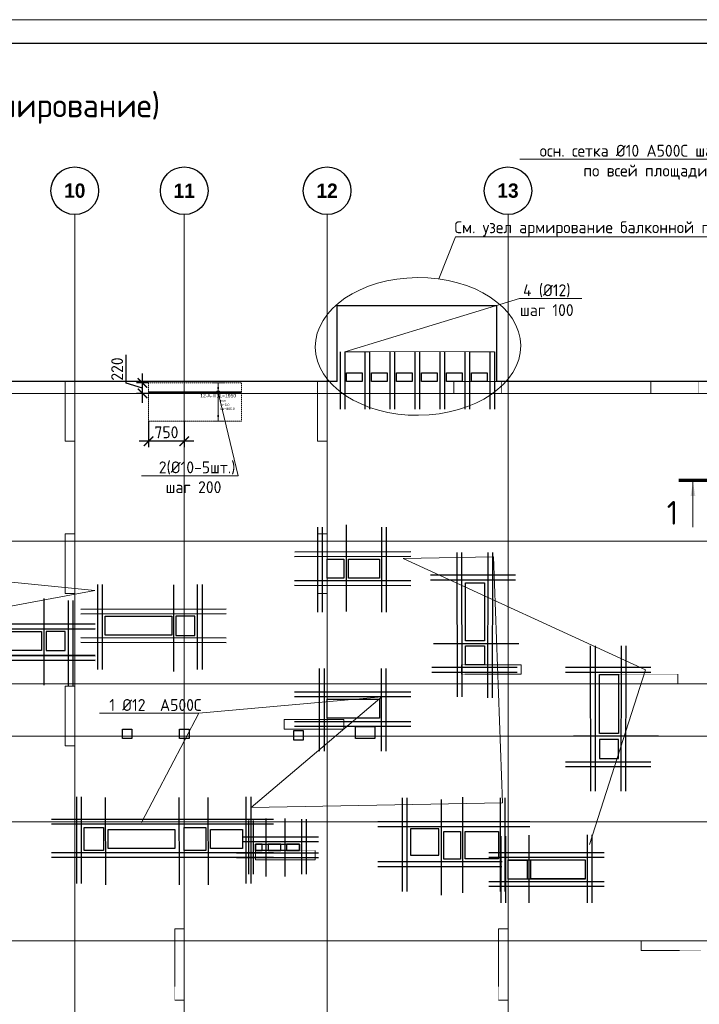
# Model space of a CAD drawing. Header units: millimetres. Extents: x -42044588 to 856694, y -806701 to 941911.
# Tile 55 of 256: x -72992 to -58717, y -427704 to -407019. Entities that reach past the tile are written whole.
import ezdxf
from ezdxf import colors
from ezdxf.entities.mleader import LeaderData, LeaderLine
from ezdxf.enums import TextEntityAlignment as Align
from ezdxf.math import Vec2, Vec3

# ---------------------------------------------------------------- set-up
doc = ezdxf.new("R2010")
doc.units = ezdxf.units.MM
doc.set_wipeout_variables(frame=1)
for name, pattern in [('01 Штриховая _4 мм_', [6, 3.5, -2.5]), ('______5', [1100, 800, -100, 100, -100]), ('DASHED', [7, 5, -2, 0]), ('GOST2.303 4', [7, 5, -2, 0]), ('осевая', [50.8, 31.75, -6.35, 6.35, -6.35])]:
    doc.linetypes.add(name, pattern=pattern)
for name, color, linetype, lineweight in [('907Сл Осевые', 1, 'Continuous', 0), ('_0.25', 114, 'Continuous', 25), ('_0.5', 94, 'Continuous', 50), ('RAZMER', 100, 'Continuous', 15), ('АрмСтер', 2, 'Continuous', 50), ('контур распр. стерхней', 2, 'GOST2.303 4', 20), ('Оси', 40, '______5', 18), ('Перекрытие ж_бетон', 1, 'Continuous', 30), ('подоснова', 151, 'Continuous', 5), ('РАЗМЕРЫ', 1, 'Continuous', 9), ('ТОНКИЕ', 7, 'Continuous', 9), ('Узлы', 7, 'Continuous', 0)]:
    doc.layers.add(name, color=color, linetype=linetype, lineweight=lineweight)
doc.layers.add('АрмСтер_атрибуты', color=2, linetype='Continuous', lineweight=0, plot=False)
doc.layers.add('Колонна_ бетон', color=7, linetype='Continuous', lineweight=50, true_color=0xb4b496)
doc.layers.add('ТОЛСТЫЕ_ОСНОВНЫЕ', color=6, linetype='Continuous')
doc.styles.add('Century Gothic', font='GOTHIC.TTF')
doc.styles.add('GOST-2.304_Type-B', font='GOST_Common.ttf')
doc.styles.get("Standard").update_dxf_attribs({"font": 'arial.ttf'})
doc.styles.add('Аннотативный', font='arial.ttf')
doc.dimstyles.new('СПДС', dxfattribs={"dimscale": 100, "dimtxt": 2.5, "dimasz": 2, "dimexe": 1.25, "dimexo": 0, "dimtad": 1, "dimdec": 0, "dimrnd": 5, "dimtxsty": 'GOST-2.304_Type-B', "dimblk": 'ARCHTICK', "dimcen": 2.5, "dimdle": 2, "dimclrd": 1, "dimclre": 1, "dimclrt": 1, "dimadec": 0, "dimazin": 2, "dimtfac": 0.75, "dimtdec": 0, "dimtmove": 1, "dimatfit": 3, "dimfxl": 0, "dimtolj": 1, "dimarcsym": 0})

# ---------------------------------------------------------------- blocks, each defined once
blk = doc.blocks.new('*U6686')
at = {"layer": 'ТОЛСТЫЕ_ОСНОВНЫЕ', "color": 6}
blk.add_lwpolyline([(20, 5), (886, 5), (886, 415), (20, 415)], close=True, dxfattribs=at)
at = {"layer": 'ТОНКИЕ'}
blk.add_lwpolyline([(0, 0), (891, 0), (891, 420), (0, 420)], close=True, dxfattribs=at)
blk = doc.blocks.new('NSY101')
at = {"color": 0, "linetype": 'ByBlock', "lineweight": -2}
blk.add_circle((0, 0), 50, dxfattribs=at)
blk = doc.blocks.new('СЛОЖНЫЙ_ОБЪЕКТ_17')
at = {"layer": 'Оси', "color": 16, "linetype": 'Continuous', "lineweight": 25, "transparency": 33554687, "xscale": 9.999999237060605, "yscale": 9.999999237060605, "zscale": 9.999999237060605}
blk.add_blockref('NSY101', (36213, -989), dxfattribs=at)
at = {"layer": 'Оси', "color": 16, "linetype": 'Continuous', "lineweight": 25, "transparency": 33554687, "insert": (36213, -989), "char_height": 300, "width": 620, "attachment_point": 5, "style": 'Century Gothic'}
blk.add_mtext('\\A1;{\\fCentury Gothic|i0|b1;\\H300.000000;\\W1.000000;\\C16;10}\\P', dxfattribs=at)
blk = doc.blocks.new('СЛОЖНЫЙ_ОБЪЕКТ_18')
at = {"layer": 'Оси', "color": 16, "linetype": 'Continuous', "lineweight": 25, "transparency": 33554687, "xscale": 9.999999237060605, "yscale": 9.999999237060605, "zscale": 9.999999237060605}
blk.add_blockref('NSY101', (38513, -989), dxfattribs=at)
at = {"layer": 'Оси', "color": 16, "linetype": 'Continuous', "lineweight": 25, "transparency": 33554687, "insert": (38513, -989), "char_height": 300, "width": 620, "attachment_point": 5, "style": 'Century Gothic'}
blk.add_mtext('\\A1;{\\fCentury Gothic|i0|b1;\\H300.000000;\\W1.000000;\\C16;11}\\P', dxfattribs=at)
blk = doc.blocks.new('СЛОЖНЫЙ_ОБЪЕКТ_19')
at = {"layer": 'Оси', "color": 16, "linetype": 'Continuous', "lineweight": 25, "transparency": 33554687, "xscale": 9.999999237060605, "yscale": 9.999999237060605, "zscale": 9.999999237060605}
blk.add_blockref('NSY101', (41513, -989), dxfattribs=at)
at = {"layer": 'Оси', "color": 16, "linetype": 'Continuous', "lineweight": 25, "transparency": 33554687, "insert": (41513, -989), "char_height": 300, "width": 620, "attachment_point": 5, "style": 'Century Gothic'}
blk.add_mtext('\\A1;{\\fCentury Gothic|i0|b1;\\H300.000000;\\W1.000000;\\C16;12}\\P', dxfattribs=at)
blk = doc.blocks.new('СЛОЖНЫЙ_ОБЪЕКТ_20')
at = {"layer": 'Оси', "color": 16, "linetype": 'Continuous', "lineweight": 25, "transparency": 33554687, "xscale": 9.999999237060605, "yscale": 9.999999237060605, "zscale": 9.999999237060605}
blk.add_blockref('NSY101', (45313, -989), dxfattribs=at)
at = {"layer": 'Оси', "color": 16, "linetype": 'Continuous', "lineweight": 25, "transparency": 33554687, "insert": (45313, -989), "char_height": 300, "width": 620, "attachment_point": 5, "style": 'Century Gothic'}
blk.add_mtext('\\A1;{\\fCentury Gothic|i0|b1;\\H300.000000;\\W1.000000;\\C16;13}\\P', dxfattribs=at)
blk = doc.blocks.new('оси блок 2')
at = {"layer": 'Оси', "color": 16, "linetype": 'осевая', "lineweight": 0, "ltscale": 0.25, "transparency": 33554687}
for p, q in [((-54204.7, -322543), (-54204.7, -347914.1)), ((-51904.7, -322543), (-51904.7, -347914.1)), ((-48904.7, -322543), (-48904.7, -347914.1)), ((-45104.7, -322543), (-45104.7, -347914.1)), ((-89822.3, -326301.3), (-37238.5, -326301.3)), ((-89822.3, -329401.3), (-37238.5, -329401.3)), ((-89822.3, -332401.3), (-37238.5, -332401.3)), ((-89822.3, -333501.3), (-37238.5, -333501.3)), ((-89822.3, -335301.3), (-37238.5, -335301.3)), ((-89822.3, -337801.3), (-37238.5, -337801.3))]:
    blk.add_line(p, q, dxfattribs=at)
at = {"layer": 'Оси', "color": 16, "linetype": 'Continuous', "lineweight": 25, "transparency": 33554687}
for name in ['СЛОЖНЫЙ_ОБЪЕКТ_17', 'СЛОЖНЫЙ_ОБЪЕКТ_18', 'СЛОЖНЫЙ_ОБЪЕКТ_19', 'СЛОЖНЫЙ_ОБЪЕКТ_20']:
    blk.add_blockref(name, (-90418.2, -321053.5), dxfattribs=at)
blk = doc.blocks.new('подложка стн 1-го этажа')
at = {"layer": 'Колонна_ бетон', "color": 252, "linetype": 'DASHED', "lineweight": 0, "ltscale": 0.5, "true_color": 0x939598, "transparency": 33554687}
for p, q in [((39544, 23162, -200), (39344, 23162, -200)), ((39344, 23162, -200), (39344, 23162, -200)), ((39344, 21912, -200), (39344, 23162, -200)), ((39544, 23162, -200), (39544, 23162, -200)), ((39544, 23162, -200), (39544, 21912, -200)), ((44644, 23162, -200), (44644, 23162, -200)), ((44644, 23162, -200), (44844, 23162, -200)), ((44644, 23162, -200), (44644, 21912, -200)), ((44844, 23162, -200), (44844, 23162, -200)), ((44844, 21912, -200), (44844, 23162, -200)), ((39344, 21912, -200), (39544, 21912, -200)), ((39344, 21912, -200), (39344, 21912, -200)), ((39544, 21912, -200), (39544, 21912, -200)), ((44844, 21912, -200), (44644, 21912, -200)), ((44644, 21912, -200), (44644, 21912, -200)), ((44844, 21912, -200), (44844, 21912, -200)), ((47669, 20412, -200), (47669, 20212, -200)), ((48919, 20412, -200), (47669, 20412, -200)), ((47669, 20412, -200), (47669, 20412, -200)), ((48919, 20412, -200), (48919, 20412, -200)), ((48919, 20212, -200), (48919, 20412, -200)), ((47669, 20212, -200), (47669, 20212, -200)), ((48919, 20212, -200), (47669, 20212, -200)), ((48919, 20212, -200), (48919, 20212, -200)), ((50964, 20212, -200), (50964, 20012, -200)), ((50964, 20212, -200), (50964, 20212, -200)), ((52214, 20212, -200), (50964, 20212, -200)), ((52214, 20212, -200), (52214, 20012, -200)), ((52214, 20212, -200), (52214, 20212, -200)), ((39344, 19962, -200), (39344, 19962, -200)), ((39544, 19962, -200), (39344, 19962, -200)), ((39344, 18712, -200), (39344, 19962, -200)), ((39544, 19962, -200), (39544, 19962, -200)), ((39544, 19962, -200), (39544, 18712, -200)), ((50964, 20012, -200), (50964, 20012, -200)), ((50964, 20012, -200), (52214, 20012, -200)), ((52214, 20012, -200), (52214, 20012, -200)), ((43944, 19062, -200), (43944, 19262, -200)), ((43944, 19262, -200), (43944, 19262, -200)), ((45194, 19262, -200), (43944, 19262, -200)), ((45194, 19262, -200), (45194, 19262, -200)), ((45194, 19262, -200), (45194, 19062, -200)), ((43944, 19062, -200), (43944, 19062, -200)), ((45194, 19062, -200), (43944, 19062, -200)), ((45194, 19062, -200), (45194, 19062, -200)), ((39344, 18712, -200), (39344, 18712, -200)), ((39544, 18712, -200), (39344, 18712, -200)), ((39544, 18712, -200), (39544, 18712, -200)), ((43343, 16512, -200), (43343, 16512, -200)), ((44593, 16512, -200), (43343, 16512, -200)), ((43343, 16512, -200), (43343, 16312, -200)), ((44593, 16512, -200), (44593, 16512, -200)), ((44593, 16312, -200), (44593, 16512, -200)), ((43343, 16312, -200), (43343, 16312, -200)), ((43343, 16312, -200), (44593, 16312, -200)), ((44593, 16312, -200), (44593, 16312, -200)), ((41644, 14862, -200), (41644, 14862, -200)), ((41644, 14862, -200), (41844, 14862, -200)), ((41644, 13362, -200), (41644, 14862, -200)), ((41844, 14862, -200), (41844, 14862, -200)), ((41844, 13362, -200), (41844, 14862, -200)), ((48644, 14862, -200), (48444, 14862, -200)), ((48444, 14862, -200), (48444, 14862, -200)), ((48444, 13362, -200), (48444, 14862, -200)), ((48644, 14862, -200), (48644, 14862, -200)), ((48644, 14862, -200), (48644, 13362, -200)), ((51444, 14412, -200), (51444, 14612, -200)), ((51444, 14612, -200), (51444, 14612, -200)), ((51444, 14612, -200), (52694, 14612, -200)), ((51444, 14412, -200), (51444, 14412, -200)), ((52694, 14412, -200), (51444, 14412, -200)), ((41844, 13362, -200), (41644, 13362, -200)), ((41644, 13362, -200), (41644, 13362, -200)), ((41844, 13362, -200), (41844, 13362, -200)), ((48444, 13362, -200), (48644, 13362, -200)), ((48444, 13362, -200), (48444, 13362, -200)), ((48644, 13362, -200), (48644, 13362, -200))]:
    blk.add_line(p, q, dxfattribs=at)
for points, elevation in [([(39344, 26362), (39544, 26362), (39544, 25112), (39344, 25112)], -560), ([(44644, 26362), (44844, 26362), (44844, 25112), (44644, 25112)], -560), ([(47504, 26362), (48504, 26362), (48504, 26112), (47504, 26112)], -360), ([(47504, 26362), (48514, 26362), (48514, 26112), (47504, 26112)], -560), ([(51644, 26362), (52644, 26362), (52644, 26112), (51644, 26112)], -360)]:
    blk.add_lwpolyline(points, close=True, dxfattribs=dict(at, elevation=elevation))
blk = doc.blocks.new('*U4607')
at = {"layer": '_0.25', "ltscale": 100}
blk.add_lwpolyline([(0, 402), (1619, 402), (1619, 0), (0, 0)], close=True, dxfattribs=at)
at = {"layer": '_0.5', "color": 7, "lineweight": 30, "ltscale": 100}
for p, q in [((-150, 902), (-150, -500)), ((-50, 902), (-50, -500)), ((1669, -500), (1669, 927)), ((1769, -500), (1769, 927)), ((2019, 552), (-400, 552)), ((2019, 452), (-400, 452)), ((-400, -50), (2019, -50)), ((-400, -150), (2019, -150))]:
    blk.add_line(p, q, dxfattribs=at)
blk = doc.blocks.new('*U6789')
at = {"layer": '_0.25', "ltscale": 100}
blk.add_lwpolyline([(0, 130), (920, 130), (920, 0), (0, 0)], close=True, dxfattribs=at)
at = {"layer": '_0.5', "color": 7, "lineweight": 30, "ltscale": 100}
for p, q in [((-150, 630), (-150, -500)), ((-50, 630), (-50, -500)), ((970, -500), (970, 655)), ((1070, -500), (1070, 655)), ((1320, 280), (-256, 280)), ((1320, 180), (-256, 180)), ((-400, -50), (1320, -50)), ((-400, -150), (1320, -150))]:
    blk.add_line(p, q, dxfattribs=at)
blk = doc.blocks.new('_None')
blk = doc.blocks.new('*U5750')
at = {"layer": 'РАЗМЕРЫ'}
for p, q in [((112, 200), (-112, 200)), ((112, -600), (-112, -600))]:
    blk.add_line(p, q, dxfattribs=at)
at = {"layer": 'РАЗМЕРЫ', "ltscale": 15}
blk.add_line((0, -600), (0, 200), dxfattribs=at)
at = {"layer": 'РАЗМЕРЫ'}
for points in [[(0, 200), (21, 75), (-21, 75)], [(0, -600), (21, -475), (-21, -475)]]:
    blk.add_solid(points, dxfattribs=at)
at = {"layer": 'АрмСтер_атрибуты', "color": 215, "ltscale": 15, "style": 'Аннотативный'}
for s, p in [('шаг', (51, -194)), ('Lр=', (50, -368)), ('n=', (51, -285))]:
    blk.add_text(s, height=50, dxfattribs=at).set_placement(p)
at = {"layer": 'АрмСтер_атрибуты', "color": 215, "style": 'Аннотативный'}
for tag, p, flags in [('ШАГ', (191, -194), 10), ('КОЛ', (138, -285), 8), ('ШИРИНА', (173, -368), 8)]:
    blk.add_attdef(tag, p, '', height=50, dxfattribs=dict(at, flags=flags))
at = {"layer": 'АрмСтер_атрибуты', "flags": 9}
for tag, p in [('МАССА', (-1034, -1010)), ('ОБОЗНАЧЕНИЕ', (-1034, -1124))]:
    blk.add_attdef(tag, p, '', height=75, dxfattribs=at)
at = {"linetype": 'Continuous', "lineweight": 0}
blk.add_wipeout([(35, 0), (28, 21), (11, 33), (-11, 33), (-28, 21), (-35, 0), (-28, -21), (-11, -33), (11, -33), (28, -21)], dxfattribs=at)
at = {"color": 0, "linetype": 'ByBlock', "lineweight": -2, "ltscale": 100}
blk.add_line((-1463, 0), (487, 0), dxfattribs=at)
at = {"layer": 'РАЗМЕРЫ'}
blk.add_circle((0, 0), 35, dxfattribs=at)
at = {"layer": 'АрмСтер_атрибуты', "style": 'Аннотативный', "flags": 8}
blk.add_attdef('ПОЗ', (110, 30), '', height=75, dxfattribs=at)
blk.add_attdef('НАИМЕНОВАНИЕ', text='', height=75, dxfattribs=at).set_placement((0, -29), align=Align.TOP_CENTER)
blk = doc.blocks.new('_ArchTick')
at = {"color": 0, "linetype": 'ByBlock', "const_width": 0.15}
blk.add_lwpolyline([(-0.5, -0.5), (0.5, 0.5)], dxfattribs=at)
blk = doc.blocks.new('*D5979')
at = {"layer": '907Сл Осевые', "color": 1, "lineweight": -2, "transparency": 16777216}
for p, q in [((-70757, -414658), (-70757, -414058)), ((-70413, -415071), (-70413, -414451)), ((-70413, -414761), (-70757, -414658)), ((-70286, -414651), (-70538, -414651)), ((-70286, -414871), (-70538, -414871))]:
    blk.add_line(p, q, dxfattribs=at)
at = {"layer": 'DEFPOINTS', "color": 0, "transparency": 16777216}
for p in [(-70413, -414651), (-70286, -414651, 43150), (-70286, -414871, 43150)]:
    blk.add_point(p, dxfattribs=at)
at = {"layer": '907Сл Осевые', "color": 1, "lineweight": -2, "transparency": 16777216, "xscale": 200, "yscale": 200, "zscale": 200}
for p, rotation in [((-70413, -414651), 90), ((-70413, -414871), 270)]:
    blk.add_blockref('_ArchTick', p, dxfattribs=dict(at, rotation=rotation))
at = {"layer": '907Сл Осевые', "color": 1, "lineweight": 0, "transparency": 16777216, "insert": (-70945, -414358), "char_height": 250, "attachment_point": 5, "rotation": 90, "style": 'GOST-2.304_Type-B'}
blk.add_mtext('\\A1;220', dxfattribs=at)
blk = doc.blocks.new('*D5980')
at = {"layer": '907Сл Осевые', "color": 1, "lineweight": -2, "transparency": 16777216}
for p, q in [((-70286, -415453), (-70286, -415999)), ((-69535, -415453), (-69535, -415999)), ((-69335, -415874), (-70486, -415874))]:
    blk.add_line(p, q, dxfattribs=at)
at = {"layer": 'DEFPOINTS', "color": 0, "transparency": 16777216}
for p in [(-70286, -415453, 43150), (-69535, -415453, 43150), (-70286, -415874)]:
    blk.add_point(p, dxfattribs=at)
at = {"layer": '907Сл Осевые', "color": 1, "lineweight": -2, "transparency": 16777216, "xscale": 200, "yscale": 200, "zscale": 200, "rotation": 180}
blk.add_blockref('_ArchTick', (-70286, -415874), dxfattribs=at)
at = {"layer": '907Сл Осевые', "color": 1, "lineweight": -2, "transparency": 16777216, "xscale": 200, "yscale": 200, "zscale": 200}
blk.add_blockref('_ArchTick', (-69535, -415874), dxfattribs=at)
at = {"layer": '907Сл Осевые', "color": 1, "lineweight": 0, "transparency": 16777216, "insert": (-69910, -415687), "char_height": 250, "attachment_point": 5, "style": 'GOST-2.304_Type-B'}
blk.add_mtext('\\A1;750', dxfattribs=at)
blk = doc.blocks.new('блочина')
at = {"layer": 'Перекрытие ж_бетон', "color": 4}
for points in [[(140763, 63798), (140763, 63398), (140413, 63398), (140413, 63798)], [(140861, 63400), (140861, 63800), (141511, 63800), (141511, 63400)], [(143317, 63300), (143717, 63300), (143717, 62080), (143317, 62080)], [(135753, 62200), (135753, 62600), (137153, 62600), (137153, 62200)], [(137233, 62598), (137233, 62198), (137633, 62198), (137633, 62598)], [(133013, 61880), (133013, 62280), (134413, 62280), (134413, 61880)], [(134513, 62278), (134513, 61878), (134913, 61878), (134913, 62278)], [(146133, 61378), (146533, 61378), (146533, 60138), (146133, 60138)], [(140413, 60455), (140413, 60855), (141513, 60855), (141513, 60455)], [(141413, 60030), (141013, 60030), (141013, 60280), (141413, 60280)], [(135313, 58158), (135713, 58158), (135713, 57678), (135313, 57678)], [(137413, 58158), (137863, 58158), (137863, 57678), (137413, 57678)], [(142763, 57580), (142763, 58130), (142163, 58130), (142163, 57580)], [(135813, 57720), (135813, 58120), (137213, 58120), (137213, 57720)], [(137963, 57720), (137963, 58120), (138633, 58120), (138633, 57720)], [(143213, 58078), (143213, 57498), (142862, 57498), (142862, 58078)], [(143313, 57500), (143313, 58080), (144013, 58080), (144013, 57500)], [(144613, 57478), (144613, 57078), (144213, 57078), (144213, 57478)], [(144693, 57080), (144693, 57480), (145833, 57480), (145833, 57080)]]:
    blk.add_lwpolyline(points, close=True, dxfattribs=at)
for points, elevation in [([(143318, 61978), (143716, 61978), (143716, 61578), (143318, 61578)], 4500), ([(139052, 57810), (138912, 57810), (138912, 57680), (139052, 57680)], 360), ([(139442, 57810), (139172, 57810), (139172, 57680), (139442, 57680)], 360), ([(139832, 57810), (139562, 57810), (139562, 57680), (139832, 57680)], 360)]:
    blk.add_lwpolyline(points, close=True, dxfattribs=dict(at, elevation=elevation))
at = {"layer": 'Перекрытие ж_бетон', "color": 4, "ltscale": 100}
for points in [[(136313, 60028), (136113, 60028), (136113, 60228), (136313, 60228)], [(139913, 60198), (139913, 59998), (139713, 59998), (139713, 60198)]]:
    blk.add_lwpolyline(points, close=True, dxfattribs=at)
at = {"layer": 'Перекрытие ж_бетон', "color": 4, "ltscale": 100, "elevation": 4500}
blk.add_lwpolyline([(137513, 60028), (137313, 60028), (137313, 60228), (137513, 60228)], close=True, dxfattribs=at)
at = {"layer": 'РАЗМЕРЫ', "color": 4, "lineweight": 30}
blk.add_lwpolyline([(146533, 60010), (146133, 60010), (146133, 59610), (146533, 59610)], close=True, dxfattribs=at)

msp = doc.modelspace()

# ---------------------------------------------------------------- linework, layer by layer
at = {"lineweight": 30}
for p, q in [((-66131.565, -417633.264, -360), (-66131.565, -419453.264, -360)), ((-66736.836, -417678.336, -360), (-66736.836, -419468.336, -360)), ((-66636.836, -417678.336, -360), (-66636.836, -419468.336, -360)), ((-65394.189, -417678.336, -360), (-65394.189, -419468.336, -360)), ((-65294.189, -417678.336, -360), (-65294.189, -419468.336, -360)), ((-64774.189, -418198.336, -360), (-67211.425, -418204.92, -360)), ((-63811.491, -418209.291, -360), (-63804.907, -421245.225, -360)), ((-63711.491, -418209.291, -360), (-63704.907, -421242.833, -360)), ((-63161.491, -418209.291, -360), (-63168.074, -421264.361, 4396.46)), ((-63061.491, -418209.291, -360), (-63068.074, -421264.361, 4357.916)), ((-64774.189, -418298.336, -360), (-67221.021, -418303.609, -360)), ((-64774.189, -418810.621, -360), (-67221.021, -418805.349, -360)), ((-64365.73, -418683.88, 120.058), (-62575.73, -418683.88, 120.058)), ((-64365.73, -418783.88, 120.058), (-62575.73, -418783.88, 120.058)), ((-71358.735, -418882.558, -360), (-71358.735, -420672.558, -360)), ((-71258.735, -418882.558, -360), (-71258.735, -420672.558, -360)), ((-69761.731, -418890.861, -360), (-69761.731, -420710.861, -360)), ((-69262.503, -418882.558, -360), (-69262.503, -420672.558, -360)), ((-69162.503, -418882.558, -360), (-69162.503, -420672.558, -360)), ((-64774.189, -418910.621, -360), (-67221.021, -418905.349, -360)), ((-72485.272, -419176.61, -360), (-72485.272, -420996.61, -360)), ((-71973.723, -419217.186, -360), (-71973.723, -421007.186, -360)), ((-71873.723, -419217.186, -360), (-71873.723, -421007.186, -360)), ((-68653.867, -419402.558, -360), (-71708.937, -419409.141, -360)), ((-68653.867, -419502.558, -360), (-71708.937, -419509.141, -360)), ((-71403.723, -419717.186, -360), (-75058.793, -419723.769, -360)), ((-71403.723, -419819.589, -360), (-75058.793, -419826.173, -360)), ((-71403.723, -419817.186, -360), (-74458.793, -419823.769, -360)), ((-68653.867, -420010.072, -360), (-71708.937, -420003.488, -360)), ((-68653.867, -420110.072, -360), (-71708.937, -420103.488, -360)), ((-64298.587, -420121.059, 120.058), (-62508.587, -420121.059, 120.058)), ((-61008.062, -420173.244), (-61001.479, -423228.314)), ((-60908.062, -420173.244), (-60901.479, -423228.314)), ((-60358.062, -420173.244), (-60364.646, -423228.314)), ((-60258.062, -420173.244), (-60264.646, -423228.314)), ((-71403.723, -420375.556, -360), (-75058.793, -420382.139, -360)), ((-71403.723, -420476.734, -360), (-75058.793, -420483.317, -360)), ((-71403.723, -420387.186, -360), (-74458.793, -420380.602, -360)), ((-71403.723, -420487.186, -360), (-74458.793, -420480.602, -360)), ((-66698.939, -420648.244, -360), (-66698.939, -422388.244, -360)), ((-66598.939, -420648.244, -360), (-66598.939, -422388.244, -360)), ((-65398.531, -420648.244, -360), (-65398.531, -422388.244, -360)), ((-65298.531, -420648.244, -360), (-65298.531, -422388.244, -360)), ((-64332.946, -420624.624, 120.058), (-62542.946, -420624.624, 120.058)), ((-64332.946, -420724.624, 120.058), (-62542.946, -420724.624, 120.058)), ((-61528.062, -420624.28), (-59738.062, -420624.28)), ((-61528.062, -420724.28), (-59738.062, -420724.28)), ((-64778.735, -421143.244, -360), (-67218.939, -421143.244, -360)), ((-64778.735, -421243.244, -360), (-67218.939, -421243.244, -360)), ((-64778.735, -421768.244, -360), (-67218.939, -421768.244, -360)), ((-64778.735, -421868.244, -360), (-67218.939, -421868.244, -360)), ((-59572.248, -422071.402), (-61362.248, -422071.402)), ((-61528.062, -422610.817), (-59738.062, -422610.817)), ((-61528.062, -422710.817), (-59738.062, -422710.817)), ((-71798.938, -423345.244, -360), (-71798.938, -425165.244, -360)), ((-71698.938, -423345.244, -360), (-71698.938, -425165.244, -360)), ((-71196.732, -423362.365, -360), (-71191.628, -425195.444, -360)), ((-69646.654, -423362.365, -360), (-69641.549, -425195.444, -360)), ((-69040.024, -423362.365, -360), (-69034.919, -425195.444, -360)), ((-68240.557, -423345.244, -360), (-68240.557, -425165.244, -360)), ((-68140.557, -423345.244, -360), (-68140.557, -425165.244, -360)), ((-64952.573, -425334.076), (-64952.573, -423364.196)), ((-64852.573, -425334.076), (-64852.573, -423364.196)), ((-64140.589, -423402.699, -360), (-64139.305, -425412.534, -360)), ((-63691.861, -423355.759, -360), (-63690.577, -425365.595, -360)), ((-62895.245, -425334.076), (-62895.245, -423364.196)), ((-62795.245, -425334.076), (-62795.245, -423364.196)), ((-67661.564, -423821.732, -360), (-72321.767, -423821.732, -360)), ((-67821.903, -423803.314, -200), (-67821.903, -425020.001, -200)), ((-67422.687, -423803.314, -200), (-67422.687, -425020.001, -200)), ((-67661.564, -423921.732, -360), (-72321.767, -423921.732, -360)), ((-62274.191, -423873.117), (-65472.573, -423873.117)), ((-62274.191, -423973.117), (-65472.573, -423973.117)), ((-62298.793, -424149.668, -360), (-62298.793, -425575.306, -360)), ((-67661.564, -424521.732, -360), (-72321.767, -424521.732, -360)), ((-67661.564, -424621.732, -360), (-72321.767, -424621.732, -360)), ((-62858.997, -424714.076), (-65472.573, -424714.076)), ((-62866.406, -424814.076), (-65472.573, -424814.076))]:
    msp.add_line(p, q, dxfattribs=at)
at = {"layer": 'RAZMER', "lineweight": 30}
for points, elevation in [([(-66260.713, -413998.165), (-66260.755, -415198.165)], -359.982), ([(-66160.713, -413998.165), (-66160.755, -415198.165)], -359.982), ([(-65743.461, -413998.165), (-65743.503, -415198.165)], -360), ([(-65643.461, -413998.165), (-65643.503, -415198.165)], -360), ([(-65218.474, -413998.165), (-65218.516, -415198.165)], -359.982), ([(-65118.474, -413998.165), (-65118.516, -415198.165)], -359.982), ([(-64693.394, -413998.165), (-64693.436, -415198.165)], -360.071), ([(-64593.394, -413998.165), (-64593.436, -415198.165)], -360.071), ([(-64168.501, -413998.165), (-64168.543, -415198.165)], -359.947), ([(-64068.501, -413998.165), (-64068.543, -415198.165)], -359.947), ([(-63643.514, -413998.165), (-63643.556, -415198.165)], -359.929), ([(-63543.514, -413998.165), (-63543.556, -415198.165)], -359.929), ([(-63118.528, -413998.165), (-63118.569, -415198.165)], -360), ([(-63018.528, -413998.165), (-63018.569, -415198.165)], -360)]:
    msp.add_lwpolyline(points, dxfattribs=dict(at, elevation=elevation))
at = {"layer": 'контур распр. стерхней', "linetype": '01 Штриховая _4 мм_', "elevation": 43150}
msp.add_lwpolyline([(-68335.689, -415452.812), (-70285.691, -415452.812), (-70285.682, -414650.686), (-68335.68, -414650.686)], close=True, dxfattribs=at)
at = {"layer": 'Перекрытие ж_бетон'}
for p, q in [((-66325.275, -413020.687), (-62975.275, -413020.687)), ((-66325.275, -414620.686), (-66325.275, -413020.687)), ((-62975.275, -413020.687), (-62975.275, -414620.686))]:
    msp.add_line(p, q, dxfattribs=at)
for points, elevation in [([(-65800.288, -414620.686), (-66125.288, -414620.686), (-66125.288, -414440.686), (-65800.288, -414440.686)], 0.018), ([(-65275.208, -414620.686), (-65600.208, -414620.686), (-65600.208, -414440.686), (-65275.208, -414440.686)], -0.071), ([(-64750.315, -414620.686), (-65075.315, -414620.686), (-65075.315, -414440.686), (-64750.315, -414440.686)], 0.036), ([(-64225.328, -414620.686), (-64550.328, -414620.686), (-64550.328, -414440.686), (-64225.328, -414440.686)], 0.053), ([(-63700.341, -414620.686), (-64025.341, -414620.686), (-64025.341, -414440.686), (-63700.341, -414440.686)], 0.071), ([(-63175.355, -414620.686), (-63500.355, -414620.686), (-63500.355, -414440.686), (-63175.355, -414440.686)], 0.089)]:
    msp.add_lwpolyline(points, close=True, dxfattribs=dict(at, elevation=elevation))
for points in [[(-71387.764, -414620.686), (-83125.275, -414620.686)], [(-66325.275, -414620.686), (-66335.275, -414620.686), (-66335.275, -414620.686), (-69685.275, -414620.686), (-69685.275, -414620.686), (-71485.275, -414620.686)], [(-59335.275, -431520.685), (-56285.275, -431520.686), (-56285.275, -414620.686), (-62975.275, -414620.686)]]:
    msp.add_lwpolyline(points, dxfattribs=at)
at = {"layer": 'РАЗМЕРЫ'}
msp.add_ellipse((-64625.653, -413883.133, -360), major_axis=(2157.988, 16.605), ratio=0.670490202, dxfattribs=at)
at = {"layer": 'Узлы', "color": 1, "linetype": 'Continuous', "lineweight": 0}
msp.add_line((-58850.161, -416728.03, 3100), (-58850.161, -417678.03, 3100), dxfattribs=at)
at = {"layer": 'Узлы', "color": 1, "linetype": 'Continuous', "lineweight": 0, "const_width": 70, "elevation": 3100}
msp.add_lwpolyline([(-59150.161, -416693.03), (-58150.161, -416693.03)], dxfattribs=at)
at = {"layer": 'Узлы', "color": 1, "linetype": 'Continuous', "lineweight": 0}
msp.add_solid([(-58850.161, -416728.03, 3100), (-58900.439, -417028.48, 3100), (-58799.883, -417028.48, 3100)], dxfattribs=at)

# ---------------------------------------------------------------- block references
at = {"xscale": 100, "yscale": 100, "zscale": 100}
msp.add_blockref('*U6686', (-111078.223, -449018.639), dxfattribs=at)
for name, p in [('подложка стн 1-го этажа', (-111379.198, -440982.48, 560)), ('блочина', (-206948.327, -482150.569, 200))]:
    msp.add_blockref(name, p)
at = {"ltscale": 100}
for name, p in [('*U6789', (-68035.774, -424470.686)), ('*U4607', (-62735.162, -425072.686, 200))]:
    msp.add_blockref(name, p, dxfattribs=at)
at = {"layer": 'РАЗМЕРЫ'}
msp.add_blockref('оси блок 2', (-17630.557, -88569.364), dxfattribs=at)

# ---------------------------------------------------------------- texts
at = {"layer": 'Узлы', "color": 80, "linetype": 'Continuous', "lineweight": 0, "style": 'GOST-2.304_Type-B'}
msp.add_text('Плита на отм. +39,900;+43,050 (нижнее армирование)', height=500, dxfattribs=at).set_placement((-86363.768, -409068.82))
at = {"layer": 'Узлы', "color": 1, "linetype": 'Continuous', "lineweight": 0, "insert": (-59280.161, -417378.03, 3100), "char_height": 500, "attachment_point": 5, "style": 'GOST-2.304_Type-B'}
msp.add_mtext_dynamic_manual_height_columns('1', width=723.87981, gutter_width=25, heights=[0], dxfattribs=at)

# ---------------------------------------------------------------- leaders
at = {"layer": 'подоснова', "color": 2, "ltscale": 0.3}
ml = msp.add_multileader_mtext('Standard', dxfattribs=at)
ml.set_content('осн. сетка %%C10 А500С шаг 200\\Pпо всей площади', color=2, style='GOST-2.304_Type-B')
ml.set_leader_properties(color=256, linetype='ByLayer', lineweight=15)
ml.set_arrow_properties(name='NONE')
ml.build(insert=Vec2(0, 0))
ml.multileader.update_dxf_attribs({"text_left_attachment_type": 6, "text_right_attachment_type": 6, "dogleg_length": 0.1, "arrow_head_size": 18})
ctx = ml.context
ctx.base_point, ctx.char_height, ctx.arrow_head_size, ctx.landing_gap_size, ctx.plane_origin = Vec3(-62096.789, -409946.37), 250, 18, 20, Vec3(-59287.718, -411079.811)
ctx.left_attachment, ctx.right_attachment, ctx.text_align_type = 6, 6, 1
notes = []
notes.append((ctx, [(1, (1, 1, 0), (-57603.659, -409946.37), (-1, 0), 0.1, [(0, [(-57220.155, -415779.292)], 0, [])])]))
ctx.mtext.insert, ctx.mtext.alignment, ctx.mtext.flow_direction = Vec3(-59850.274, -409646.37), 2, 5
ml = msp.add_multileader_mtext('Standard', dxfattribs=at)
ml.set_content('\\pxi0.391,qc;{\\C80;См. узел армирование балконной плиты}', color=2, style='GOST-2.304_Type-B')
ml.set_leader_properties(color=256, linetype='ByLayer', lineweight=15)
ml.set_arrow_properties(name='NONE')
ml.build(insert=Vec2(0, 0))
ml.multileader.update_dxf_attribs({"text_left_attachment_type": 6, "text_right_attachment_type": 6, "dogleg_length": 0.1, "arrow_head_size": 18})
ctx = ml.context
ctx.base_point, ctx.char_height, ctx.arrow_head_size, ctx.landing_gap_size, ctx.plane_origin = Vec3(-63837.887, -411579.734), 250, 18, 20, Vec3(-71322.14, -411426.478)
ctx.left_attachment, ctx.right_attachment, ctx.text_align_type = 6, 6, 1
notes.append((ctx, [(0, (1, 1, 0), (-63837.987, -411579.734), (1, 0), 0.1, [(0, [(-64187.888, -412464.387)], 0, [])])]))
ctx.mtext.insert, ctx.mtext.alignment, ctx.mtext.flow_direction = Vec3(-60827.925, -411254.734), 2, 5
ml = msp.add_multileader_mtext('Standard', dxfattribs=at)
ml.set_content('4 (%%C12)\\Pшаг 100', color=2, style='GOST-2.304_Type-B')
ml.set_leader_properties(color=256, linetype='ByLayer', lineweight=15)
ml.set_arrow_properties(name='NONE')
ml.build(insert=Vec2(0, 0))
ml.multileader.update_dxf_attribs({"text_left_attachment_type": 6, "text_right_attachment_type": 6, "dogleg_length": 0.1, "arrow_head_size": 18})
ctx = ml.context
ctx.base_point, ctx.char_height, ctx.arrow_head_size, ctx.landing_gap_size, ctx.plane_origin = Vec3(-62495.756, -412877.717, 359.911), 250, 18, 20, Vec3(-65998.134, -413290.958, 359.911)
ctx.left_attachment, ctx.right_attachment, ctx.text_align_type = 6, 6, 1
notes.append((ctx, [(0, (1, 1, 0), (-62495.856, -412877.717, 359.911), (1, 0), 0.1, [(6, [(-63018.528, -413998.165, 359.911), (-63543.514, -413998.165, 359.911), (-64082.785, -413992.563, 359.911), (-64593.394, -413998.165, 359.911), (-65132.852, -413992.563, 359.911), (-65643.461, -413998.165, 359.911), (-66160.713, -413998.165, 359.911)], 0, [])])]))
ctx.mtext.insert, ctx.mtext.alignment, ctx.mtext.flow_direction = Vec3(-61920.453, -412577.717, 359.911), 2, 5
ml = msp.add_multileader_mtext('Standard', dxfattribs=at)
ml.set_content('1 %%C12  А500С', color=2, style='GOST-2.304_Type-B')
ml.set_leader_properties(color=256, linetype='ByLayer', lineweight=15)
ml.set_arrow_properties(name='NONE')
ml.build(insert=Vec2(0, 0))
ml.multileader.update_dxf_attribs({"text_left_attachment_type": 6, "text_right_attachment_type": 6, "dogleg_length": 0.1, "arrow_head_size": 18})
ctx = ml.context
ctx.base_point, ctx.char_height, ctx.arrow_head_size, ctx.landing_gap_size, ctx.plane_origin = Vec3(-85940.996, -417744.516, 720), 250, 18, 20, Vec3(-94916.582, -416596.089, 720)
ctx.left_attachment, ctx.right_attachment, ctx.text_align_type = 6, 6, 1
notes.append((ctx, [(1, (1, 1, 0), (-84119.078, -417744.516, 720), (-1, 0), 0.1, [(6, [(-85068.284, -421452.386, 720), (-89043.529, -420877.508, 720), (-90095.18, -419165.097, 720)], 0, []), (3, [(-77543.82, -421171.039, 720), (-76699.429, -424003.276, 720), (-73877.766, -423854.347, 720), (-74475.178, -419577.902, 720), (-71415.446, -419010.479, 720)], 0, [])])]))
ctx.mtext.insert, ctx.mtext.alignment, ctx.mtext.flow_direction = Vec3(-85030.087, -417444.516, 720), 2, 5
ml = msp.add_multileader_mtext('Standard', dxfattribs=at)
ml.set_content('1 %%C12  А500С', color=2, style='GOST-2.304_Type-B')
ml.set_leader_properties(color=256, linetype='ByLayer', lineweight=15)
ml.set_arrow_properties(name='NONE')
ml.build(insert=Vec2(0, 0))
ml.multileader.update_dxf_attribs({"text_left_attachment_type": 6, "text_right_attachment_type": 6, "dogleg_length": 0.1, "arrow_head_size": 18})
ctx = ml.context
ctx.base_point, ctx.char_height, ctx.arrow_head_size, ctx.landing_gap_size, ctx.plane_origin = Vec3(-71051.566, -421591.094, 720), 250, 18, 20, Vec3(-68928.504, -418111.183, 720)
ctx.left_attachment, ctx.right_attachment, ctx.text_align_type = 6, 6, 1
notes.append((ctx, [(1, (1, 1, 0), (-69229.648, -421591.094, 720), (-1, 0), 0.1, [(6, [(-70434.818, -423886.505, 720)], 0, []), (7, [(-61025.365, -424345.735, 720), (-59846.732, -420674.206, 720), (-64937.347, -418335.062, 720), (-63041.825, -418306.029, 720), (-62854.135, -423473.003, 720), (-68131.088, -423566.859, 720), (-65387.689, -421242.326, 720)], 0, [])])]))
ctx.mtext.insert, ctx.mtext.alignment, ctx.mtext.flow_direction = Vec3(-70140.657, -421291.094, 720), 2, 5
for ctx, leaders in notes:
    for number, flags, end, landing, length, lines in leaders:
        leader = LeaderData()
        leader.index, (leader.has_last_leader_line, leader.has_dogleg_vector, leader.attachment_direction) = number, flags
        leader.last_leader_point, leader.dogleg_vector, leader.dogleg_length = Vec3(end), Vec3(landing), length
        for number, points, colour, breaks in lines:
            line = LeaderLine()
            line.index, line.vertices, line.color, line.breaks = number, Vec3.list(points), colors.encode_raw_color(colour), breaks
            leader.lines.append(line)
        ctx.leaders.append(leader)

# ---------------------------------------------------------------- next in the draw order: block references
at = {"layer": 'АрмСтер', "ltscale": 15}
ref = msp.add_blockref('*U5750', (-68823.182, -414850.686, 43150), dxfattribs=at)
ref.add_attrib('НАИМЕНОВАНИЕ', '12-A-III, L=1950', dxfattribs={"layer": 'АрмСтер_атрибуты', "height": 75, "style": 'Аннотативный', "flags": 8}).set_placement((-68823.182, -414880.025, 43150), align=Align.TOP_CENTER)
ref.add_attrib('КОЛ', '5.0', (-68685.133, -415135.811, 43150), dxfattribs={"layer": 'АрмСтер_атрибуты', "color": 215, "height": 50, "style": 'Аннотативный', "flags": 8})
ref.add_attrib('ШИРИНА', '800.0', (-68650.297, -415218.486, 43150), dxfattribs={"layer": 'АрмСтер_атрибуты', "color": 215, "height": 50, "style": 'Аннотативный', "flags": 8})

# ---------------------------------------------------------------- next in the draw order: dimensions: what is measured, and where the dimension line sits
at = {"layer": '907Сл Осевые', "lineweight": 0}
dim = msp.add_linear_dim(base=(-70413.267, -414650.686), p1=(-70285.684, -414870.686, 43150), p2=(-70285.682, -414650.686, 43150), angle=90, dimstyle='СПДС', dxfattribs=at)
dim.commit()
dim.dimension.update_dxf_attribs({"geometry": '*D5979', "text_midpoint": (-70944.517, -414595.061)})
dim = msp.add_linear_dim(base=(-70285.691, -415874.013), p1=(-69535.275, -415452.812, 43150), p2=(-70285.691, -415452.812, 43150), dimstyle='СПДС', dxfattribs=at)
dim.commit()
dim.dimension.update_dxf_attribs({"geometry": '*D5980', "text_midpoint": (-69910.483, -415686.513)})

# ---------------------------------------------------------------- next in the draw order: leaders
at = {"layer": 'подоснова', "color": 2, "ltscale": 0.3}
ml = msp.add_multileader_mtext('Standard', dxfattribs=at)
ml.set_content(' 2(%%C10-5шт.)\\Pшаг 200', color=2, style='GOST-2.304_Type-B')
ml.set_leader_properties(color=256, linetype='ByLayer', lineweight=15)
ml.set_arrow_properties(name='NONE')
ml.build(insert=Vec2(0, 0))
ml.multileader.update_dxf_attribs({"text_left_attachment_type": 6, "text_right_attachment_type": 6, "dogleg_length": 0.1, "arrow_head_size": 18})
ctx = ml.context
ctx.base_point, ctx.char_height, ctx.arrow_head_size, ctx.landing_gap_size, ctx.plane_origin = Vec3(-70279.094, -416598.538), 250, 18, 20, Vec3(-79210.791, -411866.99)
ctx.left_attachment, ctx.right_attachment, ctx.text_align_type = 6, 6, 1
notes = []
notes.append((ctx, [(1, (1, 1, 0), (-68403.388, -416598.538), (-1, 0), 0.1, [(0, [(-68823.182, -414850.686)], 0, [])])]))
ctx.mtext.insert, ctx.mtext.alignment, ctx.mtext.flow_direction = Vec3(-69341.291, -416298.538), 2, 5
for ctx, leaders in notes:
    for number, flags, end, landing, length, lines in leaders:
        leader = LeaderData()
        leader.index, (leader.has_last_leader_line, leader.has_dogleg_vector, leader.attachment_direction) = number, flags
        leader.last_leader_point, leader.dogleg_vector, leader.dogleg_length = Vec3(end), Vec3(landing), length
        for number, points, colour, breaks in lines:
            line = LeaderLine()
            line.index, line.vertices, line.color, line.breaks = number, Vec3.list(points), colors.encode_raw_color(colour), breaks
            leader.lines.append(line)
        ctx.leaders.append(leader)

doc.saveas('drawing.dxf')
